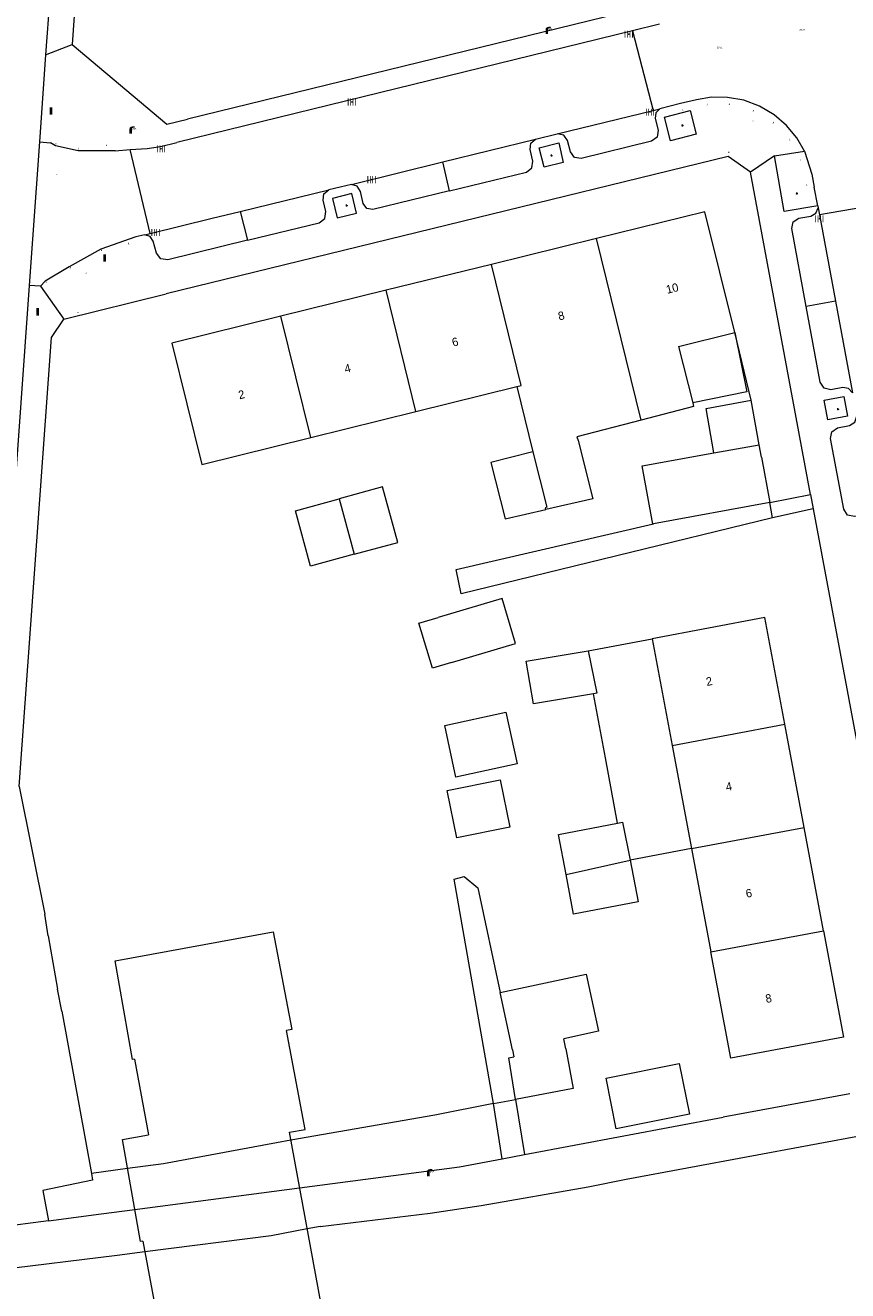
# Model space of a CAD drawing. Header units: metres. Extents: x 197457 to 198138, y 353986 to 354984.
# Tile 106 of 217: x 198026 to 198075, y 354133 to 354209. Entities that reach past the tile are written whole.
import ezdxf
from ezdxf.enums import TextEntityAlignment as Align

# ---------------------------------------------------------------- set-up
doc = ezdxf.new("R2010")
doc.units = ezdxf.units.M
doc.header["$MEASUREMENT"] = 0
doc.linetypes.add('DGN Style 3', pattern=[388.360588, 277.40042, -110.960168])
for name, color, linetype, lineweight, true_color in [('afsluitpaal', 7, 'Continuous', 0, 0xde7233), ('brievenbus', 7, 'Continuous', 0, 0x4a641a), ('elektrakast', 7, 'Continuous', 0, 0x104b6e), ('kolk', 7, 'Continuous', 0, 0x104b6e), ('lichtmast', 7, 'Continuous', 0, 0x104b6e), ('verkeersbordpaal', 7, 'Continuous', 0, 0x104b6e)]:
    doc.layers.add(name, color=color, linetype=linetype, lineweight=lineweight, true_color=true_color)
for name, color, linetype, lineweight in [('bijgebouw', 1, 'Continuous', 13), ('Grens beheer openbare ruimte groenbeheer', 253, 'Continuous', 0), ('grens individueel parkeervak', 7, 'Continuous', 0), ('Grens maaiveld', 253, 'Continuous', 0), ('grens toekomstig hoofdgebouw', 120, 'DGN Style 3', 13), ('grens WOZ object', 7, 'Continuous', 0), ('hoofdgebouw', 1, 'Continuous', 0), ('Hoogtepunt', 7, 'Continuous', 0), ('huisnummerreeks BGT', 7, 'Continuous', 0), ('kant muur geen IMGeo', 30, 'Continuous', 0), ('kant verharding', 7, 'Continuous', 0), ('schutting geen IMGeo', 7, 'Continuous', 0), ('tussenmuur', 1, 'Continuous', 13), ('tussenmuur bijgebouw (GBKN Zuid)', 1, 'Continuous', 13), ('vlakafsluiter', 1, 'Continuous', 0), ('waterleidingput', 132, 'Continuous', 0), ('weginrichtingselement', 7, 'Continuous', 0)]:
    doc.layers.add(name, color=color, linetype=linetype, lineweight=lineweight)
doc.styles.add('Style-STANDARD', font='STANDARD.shx')
doc.styles.add('Style-WORKING', font='WORKING.shx')

# ---------------------------------------------------------------- blocks, each defined once
blk = doc.blocks.new('afsluitpaal')
at = {"layer": 'afsluitpaal', "linetype": 'Continuous', "lineweight": 0, "true_color": 0xbd2877}
blk.add_hatch(color=232, dxfattribs=at).paths.add_polyline_path([(0.15, 0.65, 1), (-0.15, 0.65), (-0.15, 0.05), (-0.3, 0.05), (-0.3, -0.1), (0, -0.1, -0.414214), (-0.1, 0, -1), (0.1, 0, -0.414214), (0, -0.1), (0.3, -0.1), (0.3, 0.05), (0.15, 0.05)])
at = {"layer": 'afsluitpaal', "linetype": 'Continuous', "lineweight": 0, "true_color": 0x681648}
blk.add_hatch(color=219, dxfattribs=at).paths.add_polyline_path([(0.1, 0, 1), (-0.1, 0, 1)])
blk = doc.blocks.new('kolk')
at = {"layer": 'kolk', "linetype": 'Continuous', "lineweight": 0, "true_color": 0xbd2877}
for points in [[(-0.49, -0.43), (-0.49, 0), (-0.49, 0.42), (-0.4, 0.42), (-0.4, 0), (-0.4, -0.43)], [(-0.19, -0.43), (-0.19, 0), (-0.19, 0.42), (-0.11, 0.42), (-0.11, 0), (-0.11, -0.43)], [(0.11, -0.43), (0.11, 0), (0.11, 0.42), (0.19, 0.42), (0.19, 0), (0.19, -0.43)], [(0.4, -0.43), (0.4, 0), (0.4, 0.42), (0.49, 0.42), (0.49, 0), (0.49, -0.43)]]:
    blk.add_hatch(color=232, dxfattribs=at).paths.add_polyline_path(points)
at = {"layer": 'kolk', "linetype": 'Continuous', "lineweight": 0, "true_color": 0x681648}
blk.add_hatch(color=219, dxfattribs=at).paths.add_polyline_path([(0.1, 0, 1), (-0.1, 0, 1)])
blk = doc.blocks.new('brievenbus')
at = {"layer": 'brievenbus', "linetype": 'Continuous', "lineweight": 0, "true_color": 0xde7233}
h = blk.add_hatch(color=13, dxfattribs=at)
h.paths.add_polyline_path([(-0.5, -0.2), (-0.55, 0.05), (-0.55, 0.3), (0.55, 0.3), (0.55, 0.05), (0.5, -0.2)])
edge = h.paths.add_edge_path(flags=16)
edge.add_arc((0, 0), 0.1, 0, 360)
h.paths.add_polyline_path([(0.1, 0.1, -1), (0.1, 0.2), (0.4, 0.2, -1), (0.4, 0.1)], flags=16)
h.paths.add_polyline_path([(-0.1, 0.1), (-0.4, 0.1, -1), (-0.4, 0.2), (-0.1, 0.2, -1)], flags=16)
at = {"layer": 'brievenbus', "linetype": 'Continuous', "lineweight": 0, "true_color": 0x6a2d14}
blk.add_hatch(color=26, dxfattribs=at).paths.add_polyline_path([(0.1, 0, 1), (-0.1, 0, 1)])
blk = doc.blocks.new('kast_1')
at = {"layer": 'elektrakast', "linetype": 'Continuous', "lineweight": 0, "true_color": 0xbd2877}
h = blk.add_hatch(color=232, dxfattribs=at)
edge = h.paths.add_edge_path()
edge.add_arc((0, 0), 0.1, 0, 360)
edge.add_line((0, -0.1), (0.34, -0.1))
edge.add_line((0.34, -0.1), (0.34, 0.47))
edge.add_line((0.34, 0.47), (-0.34, 0.47))
edge.add_line((-0.34, 0.47), (-0.34, -0.1))
edge.add_line((-0.34, -0.1), (0, -0.1))
edge = h.paths.add_edge_path(flags=16)
edge.add_arc((-0.2, 0.31), 0.0607, 0, 360)
at = {"layer": 'elektrakast', "linetype": 'Continuous', "lineweight": 0, "true_color": 0x681648}
blk.add_hatch(color=219, dxfattribs=at).paths.add_polyline_path([(-0.1, 0, 1), (0.1, 0, 1)])
at = {"layer": 'elektrakast', "color": 232, "linetype": 'Continuous', "lineweight": 0, "true_color": 0xbd2877, "extrusion": (0, 0, -1)}
blk.add_solid([(-0.34, 0.65), (0.34, 0.65), (-0.34, 0.55), (0.34, 0.55)], dxfattribs=at)
blk = doc.blocks.new('lichtmast')
at = {"layer": 'lichtmast', "linetype": 'Continuous', "lineweight": 0, "true_color": 0xbd2877}
for points in [[(0.15, 0.42, -0.344151), (0.3, 0.61), (0.43, 0.64, 0.960861), (0.4, 0.79), (0.1, 0.74, 0.366629), (-0.15, 0.45), (-0.15, -0.1), (0, -0.1, -0.414214), (-0.1, 0, -1), (0.1, 0, -0.414214), (0, -0.1), (0.15, -0.1)], [(0.35, 0.55, 1), (0.3, 0.56), (0.23, 0.32, 1), (0.28, 0.31)], [(0.42, 0.58, 1), (0.38, 0.57), (0.44, 0.33, 1), (0.48, 0.34)], [(0.49, 0.61, 1), (0.45, 0.58), (0.63, 0.4, 1), (0.66, 0.43)]]:
    blk.add_hatch(color=232, dxfattribs=at).paths.add_polyline_path(points)
at = {"layer": 'lichtmast', "linetype": 'Continuous', "lineweight": 0, "true_color": 0x681648}
blk.add_hatch(color=219, dxfattribs=at).paths.add_polyline_path([(-0.1, 0, 1), (0.1, 0, 1)])
blk = doc.blocks.new('waterleidingput')
at = {"layer": 'waterleidingput', "linetype": 'Continuous', "lineweight": 0, "true_color": 0x248bcb}
h = blk.add_hatch(color=142, dxfattribs=at)
edge = h.paths.add_edge_path()
edge.add_spline(control_points=[(0.44, 0), (0.44, 0.04), (0.43, 0.09), (0.36, 0.2), (0.28, 0.26), (0.09, 0.32), (-0.02, 0.33), (-0.22, 0.29), (-0.31, 0.24), (-0.42, 0.12), (-0.44, 0.06), (-0.44, -0.06), (-0.42, -0.12), (-0.33, -0.22), (-0.28, -0.26), (-0.1, -0.33), (0.04, -0.33), (0.27, -0.27), (0.37, -0.2), (0.43, -0.08), (0.44, -0.04), (0.44, 0)], knot_values=[0, 0, 0, 0, 0.060484, 0.060484, 0.178041, 0.178041, 0.295599, 0.295599, 0.413157, 0.413157, 0.498623, 0.498623, 0.584089, 0.584089, 0.669555, 0.669555, 0.808438, 0.808438, 0.94732, 0.94732, 1, 1, 1, 1], degree=3, periodic=0)
edge = h.paths.add_edge_path(flags=16)
edge.add_ellipse((0, 0), major_axis=(0.392, 0), ratio=0.689655, start_angle=0, end_angle=360)
for points in [[(-0.05, -0.09, -0.141608), (-0.09, -0.05), (-0.1, -0.09), (-0.17, 0.18), (-0.22, 0.18), (-0.12, -0.17), (-0.07, -0.17)], [(0.03, 0.18), (-0.02, 0.18), (-0.05, 0.09, -0.269854), (0.05, 0.09)], [(0.23, 0.18), (0.18, 0.18), (0.1, -0.09), (0.09, -0.05, -0.141608), (0.05, -0.09), (0.08, -0.17), (0.13, -0.17)]]:
    blk.add_hatch(color=142, dxfattribs=at).paths.add_polyline_path(points)
at = {"layer": 'waterleidingput', "linetype": 'Continuous', "lineweight": 0, "true_color": 0x104b6e}
blk.add_hatch(color=156, dxfattribs=at).paths.add_polyline_path([(0.1, 0, 1), (-0.1, 0, 1)])
blk = doc.blocks.new('paal')
at = {"layer": 'verkeersbordpaal', "linetype": 'Continuous', "lineweight": 0, "true_color": 0xbd2877}
blk.add_hatch(color=232, dxfattribs=at).paths.add_polyline_path([(0.15, 0.8), (-0.15, 0.8), (-0.15, -0.1), (0, -0.1, -0.414214), (-0.1, 0, -1), (0.1, 0, -0.414214), (0, -0.1), (0.15, -0.1)])
at = {"layer": 'verkeersbordpaal', "linetype": 'Continuous', "lineweight": 0, "true_color": 0x681648}
blk.add_hatch(color=219, dxfattribs=at).paths.add_polyline_path([(-0.1, 0, 1), (0.1, 0, 1)])

msp = doc.modelspace()

# ---------------------------------------------------------------- linework, layer by layer
at = {"layer": 'bijgebouw', "linetype": 'Continuous', "lineweight": 13}
for p, q in [((198069.631, 354183.624), (198069.14, 354186.317)), ((198054.807, 354147.288), (198054.066, 354150.722)), ((198054.807, 354147.288), (198054.888, 354146.858)), ((198058.004, 354147.354), (198057.888, 354147.952))]:
    msp.add_line(p, q, dxfattribs=at)
at = {"layer": 'bijgebouw', "linetype": 'Continuous', "lineweight": 13, "flags": 128}
for points in [[(198066.901, 354183.15), (198066.437, 354185.824), (198069.14, 354186.317)], [(198056.028, 354183.215), (198053.501, 354182.575), (198054.356, 354179.195), (198056.8, 354179.744)], [(198045.298, 354177.057), (198047.913, 354177.772), (198047.007, 354181.107), (198044.392, 354180.392)], [(198045.298, 354177.057), (198042.682, 354176.341), (198041.776, 354179.676), (198044.392, 354180.392)], [(198051.143, 354170.55), (198054.987, 354171.7), (198054.176, 354174.411), (198050.332, 354173.261)], [(198051.143, 354170.55), (198049.995, 354170.206), (198049.184, 354172.917), (198050.332, 354173.261)], [(198059.664, 354168.682), (198056.069, 354168.071), (198055.634, 354170.634), (198059.36, 354171.267)], [(198058.02, 354157.822), (198057.562, 354160.218), (198061.117, 354160.898)], [(198061.872, 354158.687), (198062.354, 354156.167), (198058.478, 354155.426), (198058.02, 354157.822)], [(198054.066, 354150.722), (198059.223, 354151.834), (198059.964, 354148.4), (198057.888, 354147.952)], [(198058.004, 354147.354), (198058.459, 354144.968), (198054.984, 354144.305)], [(198054.984, 354144.305), (198054.585, 354146.81), (198054.888, 354146.858)]]:
    msp.add_lwpolyline(points, dxfattribs=at)
at = {"layer": 'Grens beheer openbare ruimte groenbeheer', "linetype": 'Continuous', "lineweight": 0, "flags": 128}
msp.add_lwpolyline([(198029.581, 354139.458), (198026.593, 354138.828), (198026.938, 354137.014)], dxfattribs=at)
at = {"layer": 'grens individueel parkeervak', "linetype": 'Continuous', "lineweight": 0}
for p, q in [((198057.494, 354202.318), (198063.247, 354203.729)), ((198063.247, 354203.729), (198063.662, 354203.831)), ((198050.628, 354200.634), (198056.19, 354201.998)), ((198045.132, 354199.285), (198050.628, 354200.634)), ((198051.021, 354198.898), (198050.628, 354200.634)), ((198038.451, 354197.658), (198043.78, 354198.954)), ((198036.765, 354197.248), (198038.451, 354197.658)), ((198038.451, 354197.658), (198038.885, 354195.922)), ((198073.165, 354197.871), (198073.244, 354197.448)), ((198073.244, 354197.448), (198074.206, 354192.267)), ((198033.035, 354196.336), (198036.765, 354197.248)), ((198032.724, 354196.26), (198033.035, 354196.336)), ((198074.206, 354192.267), (198072.449, 354191.941)), ((198074.206, 354192.267), (198075.227, 354186.765))]:
    msp.add_line(p, q, dxfattribs=at)
at = {"layer": 'grens individueel parkeervak', "linetype": 'Continuous', "lineweight": 0, "flags": 128}
for points in [[(198063.662, 354203.831), (198063.417, 354203.582), (198063.384, 354203.234), (198063.56, 354202.538), (198063.498, 354202.121), (198063.159, 354201.871), (198058.927, 354200.835), (198058.523, 354200.898), (198058.282, 354201.228), (198058.116, 354201.914), (198057.885, 354202.239), (198057.494, 354202.318)], [(198051.021, 354198.898), (198055.638, 354200.024), (198055.973, 354200.27), (198056.036, 354200.681), (198055.862, 354201.386), (198055.908, 354201.755), (198056.19, 354201.998)], [(198038.885, 354195.922), (198043.195, 354196.976), (198043.54, 354197.23), (198043.603, 354197.653), (198043.433, 354198.326), (198043.483, 354198.708), (198043.78, 354198.954)], [(198051.021, 354198.898), (198046.424, 354197.777), (198046.058, 354197.835), (198045.843, 354198.138), (198045.684, 354198.857), (198045.485, 354199.171), (198045.132, 354199.285)], [(198072.449, 354191.941), (198071.577, 354196.627), (198071.664, 354197.03), (198072.012, 354197.25), (198072.727, 354197.371), (198073.035, 354197.543), (198073.165, 354197.871)], [(198038.885, 354195.922), (198034.108, 354194.753), (198033.681, 354194.815), (198033.419, 354195.158), (198033.223, 354195.877), (198033.037, 354196.151), (198032.724, 354196.26)], [(198075.227, 354186.765), (198074.991, 354187.022), (198074.647, 354187.076), (198073.932, 354186.948), (198073.523, 354187.038), (198073.296, 354187.389), (198072.449, 354191.941)], [(198076.649, 354179.083), (198076.42, 354179.397), (198076.039, 354179.468), (198075.344, 354179.332), (198074.931, 354179.417), (198074.7, 354179.77), (198073.911, 354184.02), (198073.994, 354184.422), (198074.334, 354184.651), (198075.05, 354184.8), (198075.37, 354184.998), (198075.488, 354185.356)]]:
    msp.add_lwpolyline(points, dxfattribs=at)
at = {"layer": 'Grens maaiveld', "linetype": 'Continuous', "lineweight": 0}
for p, q in [((198062.012, 354208.512), (198063.247, 354203.729)), ((198033.035, 354196.336), (198031.834, 354201.368)), ((198078.13, 354198.303), (198073.244, 354197.448)), ((198050.14, 354143.356), (198041.49, 354141.85)), ((198041.49, 354141.85), (198040.631, 354141.7))]:
    msp.add_line(p, q, dxfattribs=at)
at = {"layer": 'grens toekomstig hoofdgebouw', "linetype": 'DGN Style 3', "lineweight": 13}
for p, q in [((198041.542, 354148.499), (198041.221, 354148.44)), ((198032.094, 354146.723), (198032.944, 354142.186)), ((198032.597, 354135.795), (198033.435, 354131.288))]:
    msp.add_line(p, q, dxfattribs=at)
at = {"layer": 'grens toekomstig hoofdgebouw', "linetype": 'DGN Style 3', "lineweight": 13, "flags": 128}
for points in [[(198032.094, 354146.723), (198031.984, 354146.701), (198030.933, 354152.641), (198040.43, 354154.379), (198041.542, 354148.499)], [(198041.401, 354142.331), (198042.345, 354142.505), (198041.221, 354148.44)], [(198032.597, 354135.795), (198032.469, 354135.769), (198031.378, 354141.891), (198032.944, 354142.186)], [(198044.258, 354128.686), (198043.871, 354128.977), (198041.401, 354142.331)]]:
    msp.add_lwpolyline(points, dxfattribs=at)
at = {"layer": 'grens WOZ object', "linetype": 'Continuous', "lineweight": 0}
for p, q in [((198064.775, 354189.548), (198068.162, 354190.387)), ((198064.775, 354189.548), (198065.634, 354186.149)), ((198066.901, 354183.15), (198069.631, 354183.624)), ((198069.765, 354182.892), (198069.631, 354183.624)), ((198069.765, 354182.892), (198070.264, 354180.16)), ((198070.264, 354180.16), (198063.278, 354178.884)), ((198059.36, 354171.267), (198063.187, 354171.976)), ((198063.187, 354171.976), (198064.388, 354165.578)), ((198060.383, 354164.83), (198059.664, 354168.682)), ((198050.733, 354166.773), (198054.414, 354167.576)), ((198054.414, 354167.576), (198055.091, 354164.47)), ((198051.411, 354163.667), (198050.733, 354166.773)), ((198064.388, 354165.578), (198065.552, 354159.374)), ((198061.117, 354160.898), (198060.383, 354164.83)), ((198055.091, 354164.47), (198051.411, 354163.667)), ((198050.889, 354162.865), (198054.075, 354163.51)), ((198054.075, 354163.51), (198054.651, 354160.659)), ((198051.465, 354160.015), (198050.889, 354162.865)), ((198054.651, 354160.659), (198051.465, 354160.015)), ((198065.552, 354159.374), (198061.872, 354158.687))]:
    msp.add_line(p, q, dxfattribs=at)
at = {"layer": 'grens WOZ object', "linetype": 'Continuous', "lineweight": 0, "flags": 128}
for points in [[(198068.162, 354190.387), (198068.888, 354186.811), (198065.634, 354186.149)], [(198063.278, 354178.884), (198063.232, 354178.876), (198062.595, 354182.364), (198066.901, 354183.15)], [(198059.36, 354171.267), (198059.869, 354168.717), (198059.664, 354168.682)], [(198061.117, 354160.898), (198061.419, 354160.956), (198061.872, 354158.687)], [(198060.426, 354145.592), (198064.826, 354146.466), (198065.432, 354143.416), (198061.032, 354142.542), (198060.426, 354145.592)]]:
    msp.add_lwpolyline(points, dxfattribs=at)
at = {"layer": 'hoofdgebouw', "linetype": 'Continuous', "lineweight": 0}
for p, q in [((198059.856, 354196.035), (198053.535, 354194.476)), ((198053.535, 354194.476), (198047.216, 354192.918)), ((198047.216, 354192.918), (198040.895, 354191.359)), ((198049.003, 354185.644), (198055.062, 354187.144)), ((198055.062, 354187.144), (198056.028, 354183.215)), ((198042.684, 354184.08), (198049.003, 354185.644)), ((198072.333, 354160.64), (198071.169, 354166.844)), ((198073.497, 354154.436), (198072.333, 354160.64)), ((198065.552, 354159.374), (198066.717, 354153.17))]:
    msp.add_line(p, q, dxfattribs=at)
at = {"layer": 'hoofdgebouw', "linetype": 'Continuous', "lineweight": 0, "flags": 128}
for points in [[(198068.162, 354190.387), (198066.363, 354197.64), (198059.856, 354196.035)], [(198040.895, 354191.359), (198034.352, 354189.745), (198036.148, 354182.462), (198042.684, 354184.08)], [(198065.634, 354186.149), (198065.688, 354185.934), (198062.537, 354185.119)], [(198062.537, 354185.119), (198058.675, 354184.121), (198058.747, 354183.903)], [(198058.747, 354183.903), (198059.638, 354180.382), (198056.8, 354179.744)], [(198071.169, 354166.844), (198069.967, 354173.254), (198063.187, 354171.976)], [(198073.497, 354154.436), (198074.695, 354148.046), (198067.915, 354146.788), (198066.717, 354153.17)]]:
    msp.add_lwpolyline(points, dxfattribs=at)
at = {"layer": 'kant muur geen IMGeo', "linetype": 'Continuous', "lineweight": 0}
msp.add_line((198069.14, 354186.317), (198068.162, 354190.387), dxfattribs=at)
at = {"layer": 'kant verharding', "linetype": 'Continuous', "lineweight": 0}
for p, q in [((198030.242, 354255.916), (198026.761, 354207.073)), ((198063.644, 354208.913), (198062.012, 354208.512)), ((198062.012, 354208.512), (198034.638, 354201.802)), ((198026.761, 354207.073), (198026.388, 354201.832)), ((198064.898, 354204.134), (198063.662, 354203.831)), ((198056.19, 354201.998), (198057.494, 354202.318)), ((198026.388, 354201.832), (198025.773, 354193.208)), ((198026.388, 354201.832), (198027.056, 354201.774)), ((198030.94, 354201.301), (198031.834, 354201.368)), ((198070.541, 354201.007), (198072.343, 354201.278)), ((198072.712, 354180.64), (198069.104, 354200.01)), ((198045.132, 354199.285), (198043.78, 354198.954)), ((198073.142, 354197.999), (198072.936, 354199.107)), ((198073.142, 354197.999), (198073.165, 354197.871)), ((198032.724, 354196.26), (198032.175, 354196.126)), ((198026.448, 354193.164), (198025.773, 354193.208)), ((198027.85, 354191.189), (198034.001, 354192.703)), ((198070.264, 354180.16), (198072.712, 354180.64)), ((198072.712, 354180.64), (198072.873, 354179.781)), ((198072.873, 354179.781), (198070.414, 354179.25)), ((198072.873, 354179.781), (198079.282, 354145.376)), ((198054.984, 354144.305), (198055.529, 354140.989)), ((198075.071, 354144.648), (198067.468, 354143.242)), ((198053.669, 354144.062), (198050.14, 354143.356)), ((198054.184, 354140.735), (198053.669, 354144.062)), ((198055.529, 354140.989), (198067.468, 354143.242)), ((198054.184, 354140.735), (198055.529, 354140.989)), ((198032.125, 354137.701), (198042.018, 354138.995)), ((198026.938, 354137.014), (198030.091, 354137.435)), ((198030.091, 354137.435), (198032.125, 354137.701)), ((198026.938, 354137.014), (198023.296, 354136.535)), ((198043.248, 354136.68), (198042.474, 354136.528)), ((198040.315, 354136.102), (198032.718, 354135.142)), ((198042.474, 354136.528), (198040.315, 354136.102)), ((198032.718, 354135.142), (198031.053, 354134.931)), ((198031.053, 354134.931), (198023.208, 354133.968))]:
    msp.add_line(p, q, dxfattribs=at)
at = {"layer": 'kant verharding', "linetype": 'Continuous', "lineweight": 0, "flags": 128}
for points in [[(198034.321, 354255.87), (198031.486, 354252.425), (198028.36, 354207.681)], [(198091.023, 354216.861), (198041.76, 354204.786), (198035.276, 354203.21)], [(198028.36, 354207.681), (198034.048, 354202.895), (198035.276, 354203.21)], [(198072.343, 354201.278), (198071.884, 354202.077), (198071.273, 354202.82), (198070.52, 354203.468), (198069.652, 354203.981), (198068.707, 354204.332), (198067.73, 354204.509), (198066.767, 354204.516), (198065.858, 354204.37), (198064.898, 354204.134)], [(198065.847, 354202.293), (198064.291, 354201.902), (198063.94, 354203.329), (198065.472, 354203.719), (198065.847, 354202.293)], [(198031.834, 354201.368), (198032.867, 354201.446), (198033.657, 354201.55), (198034.638, 354201.802)], [(198056.415, 354201.487), (198057.58, 354201.771), (198057.857, 354200.596), (198056.7, 354200.316), (198056.415, 354201.487)], [(198072.343, 354201.278), (198072.79, 354199.893), (198072.936, 354199.107)], [(198069.104, 354200.01), (198067.755, 354200.962), (198034.001, 354192.703)], [(198073.142, 354197.999), (198071.13, 354197.655), (198070.541, 354201.007)], [(198045.152, 354198.728), (198043.989, 354198.432), (198044.264, 354197.282), (198045.43, 354197.558), (198045.152, 354198.728)], [(198025.773, 354193.208), (198021.936, 354139.353), (198021.695, 354134.521), (198021.609, 354129.682), (198021.678, 354124.842), (198021.903, 354120.01), (198022.02, 354118.597)], [(198025.176, 354163.112), (198027.111, 354190.073), (198027.85, 354191.189)], [(198074.93, 354185.352), (198073.751, 354185.138), (198073.525, 354186.31), (198074.716, 354186.53), (198074.93, 354185.352)], [(198070.414, 354179.25), (198051.725, 354174.676), (198051.42, 354176.153), (198063.278, 354178.884)], [(198053.669, 354144.062), (198051.311, 354157.537), (198051.902, 354157.704), (198052.73, 354157.008), (198054.066, 354150.722)], [(198043.248, 354136.68), (198049.855, 354137.467), (198052.914, 354137.934), (198059.347, 354139.058), (198061.631, 354139.506), (198076.3, 354142.246)], [(198042.018, 354138.995), (198051.632, 354140.253), (198054.184, 354140.735)]]:
    msp.add_lwpolyline(points, dxfattribs=at)
at = {"layer": 'schutting geen IMGeo', "linetype": 'Continuous', "lineweight": 0}
for p, q in [((198050.14, 354143.356), (198041.49, 354141.85)), ((198041.49, 354141.85), (198040.631, 354141.7))]:
    msp.add_line(p, q, dxfattribs=at)
at = {"layer": 'tussenmuur', "linetype": 'Continuous', "lineweight": 13}
for p, q in [((198062.537, 354185.119), (198059.856, 354196.035)), ((198049.003, 354185.644), (198047.216, 354192.918)), ((198042.684, 354184.08), (198040.895, 354191.359)), ((198064.388, 354165.578), (198071.169, 354166.844)), ((198065.552, 354159.374), (198072.333, 354160.64)), ((198066.717, 354153.17), (198073.497, 354154.436))]:
    msp.add_line(p, q, dxfattribs=at)
at = {"layer": 'tussenmuur', "linetype": 'Continuous', "lineweight": 13, "flags": 128}
for points in [[(198055.062, 354187.144), (198055.321, 354187.208), (198053.535, 354194.476)], [(198056.028, 354183.215), (198056.867, 354179.882), (198056.77, 354179.858), (198056.8, 354179.744)]]:
    msp.add_lwpolyline(points, dxfattribs=at)
at = {"layer": 'tussenmuur bijgebouw (GBKN Zuid)', "linetype": 'Continuous', "lineweight": 13}
for p, q in [((198044.392, 354180.392), (198045.298, 354177.057)), ((198058.02, 354157.822), (198061.872, 354158.687))]:
    msp.add_line(p, q, dxfattribs=at)
at = {"layer": 'vlakafsluiter', "linetype": 'Continuous', "lineweight": 0}
for p, q in [((198026.761, 354207.073), (198028.36, 354207.681)), ((198070.541, 354201.007), (198069.104, 354200.01)), ((198026.448, 354193.164), (198027.85, 354191.189)), ((198070.414, 354179.25), (198070.264, 354180.16)), ((198025.176, 354163.112), (198026.711, 354155.433)), ((198026.907, 354154.125), (198026.711, 354155.433)), ((198026.907, 354154.125), (198027.48, 354150.937)), ((198027.732, 354149.604), (198027.48, 354150.937)), ((198027.732, 354149.604), (198029.508, 354139.857)), ((198053.669, 354144.062), (198054.984, 354144.305)), ((198031.688, 354140.151), (198029.508, 354139.857)), ((198029.508, 354139.857), (198029.581, 354139.458))]:
    msp.add_line(p, q, dxfattribs=at)
at = {"layer": 'vlakafsluiter', "linetype": 'Continuous', "lineweight": 0, "flags": 128}
for points in [[(198030.94, 354201.301), (198028.717, 354201.3), (198027.358, 354201.592), (198027.056, 354201.774)], [(198032.175, 354196.126), (198030.085, 354195.38), (198028.175, 354194.322), (198026.733, 354193.471), (198026.448, 354193.164)], [(198040.631, 354141.7), (198033.847, 354140.442), (198031.688, 354140.151)]]:
    msp.add_lwpolyline(points, dxfattribs=at)

# ---------------------------------------------------------------- block references
at = {"layer": 'afsluitpaal', "linetype": 'Continuous', "lineweight": 0, "xscale": 0.1, "yscale": 0.1, "zscale": 0.1}
for p in [(198065.038, 354203.738), (198066.495, 354204.05), (198067.828, 354204.071), (198069.272, 354203.683), (198070.469, 354202.965), (198071.464, 354201.948), (198027.381, 354201.689), (198028.717, 354201.4), (198030.405, 354201.589), (198072.121, 354200.707), (198072.482, 354199.218), (198030.127, 354195.289), (198031.75, 354195.695), (198028.243, 354194.249), (198026.79, 354193.389)]:
    msp.add_blockref('afsluitpaal', p, dxfattribs=at)
at = {"layer": 'brievenbus', "linetype": 'Continuous', "lineweight": 0, "xscale": 0.1, "yscale": 0.1, "zscale": 0.1}
msp.add_blockref('brievenbus', (198028.693, 354191.585), dxfattribs=at)
at = {"layer": 'elektrakast', "linetype": 'Continuous', "lineweight": 0, "xscale": 0.1, "yscale": 0.1, "zscale": 0.1}
msp.add_blockref('kast_1', (198067.802, 354201.177), dxfattribs=at)
at = {"layer": 'kolk', "linetype": 'Continuous', "lineweight": 0, "xscale": 0.5, "yscale": 0.5}
for p in [(198061.793, 354208.309), (198045.159, 354204.234), (198063.065, 354203.631), (198033.697, 354201.42), (198046.341, 354199.569), (198073.237, 354197.213), (198033.366, 354196.397)]:
    msp.add_blockref('kolk', p, dxfattribs=at)
at = {"layer": 'lichtmast', "linetype": 'Continuous', "lineweight": 0, "xscale": 0.5, "yscale": 0.5}
for p in [(198056.87, 354208.367), (198031.871, 354202.385), (198049.753, 354139.741)]:
    msp.add_blockref('lichtmast', p, dxfattribs=at)
at = {"layer": 'verkeersbordpaal', "linetype": 'Continuous', "lineweight": 0, "xscale": 0.5, "yscale": 0.5}
for p in [(198027.087, 354203.513), (198030.312, 354194.689), (198026.281, 354191.452)]:
    msp.add_blockref('paal', p, dxfattribs=at)
at = {"layer": 'waterleidingput', "linetype": 'Continuous', "lineweight": 0, "xscale": 0.1, "yscale": 0.1, "zscale": 0.1}
for p in [(198069.251, 354203.093), (198027.438, 354199.898), (198029.214, 354193.94)]:
    msp.add_blockref('waterleidingput', p, dxfattribs=at)

# ---------------------------------------------------------------- texts
at = {"layer": 'Hoogtepunt', "linetype": 'Continuous', "lineweight": 0, "style": 'Style-WORKING'}
for s, p in [('28.02', (198072.03, 354208.514)), ('28.02', (198072.03, 354208.514)), ('28.01', (198067.079, 354207.459)), ('28.01', (198067.079, 354207.459))]:
    msp.add_text(s, height=0.1, dxfattribs=at).set_placement(p)
at = {"layer": 'huisnummerreeks BGT', "linetype": 'Continuous', "lineweight": 0, "style": 'Style-WORKING'}
for s, rotation, p in [('10', 13.9, (198064.399, 354193.036)), ('8', 13.9, (198057.733, 354191.392)), ('6', 13.9, (198051.359, 354189.82)), ('4', 13.9, (198044.897, 354188.226)), ('2', 13.9, (198038.524, 354186.654)), ('2', 10.6, (198066.615, 354169.424)), ('4', 10.6, (198067.8, 354163.107)), ('6', 10.6, (198069.003, 354156.698)), ('8', 10.6, (198070.188, 354150.379))]:
    msp.add_text(s, height=0.5, rotation=rotation, dxfattribs=at).set_placement(p, align=Align.MIDDLE_CENTER)
at = {"layer": 'weginrichtingselement', "style": 'Style-STANDARD'}
for p in [(198064.975, 354202.785), (198057.105, 354200.971), (198071.844, 354198.698), (198044.804, 354197.971), (198074.316, 354185.733)]:
    msp.add_text('b', height=0.1, rotation=359.66914, dxfattribs=at).set_placement(p)

doc.saveas('drawing.dxf')
